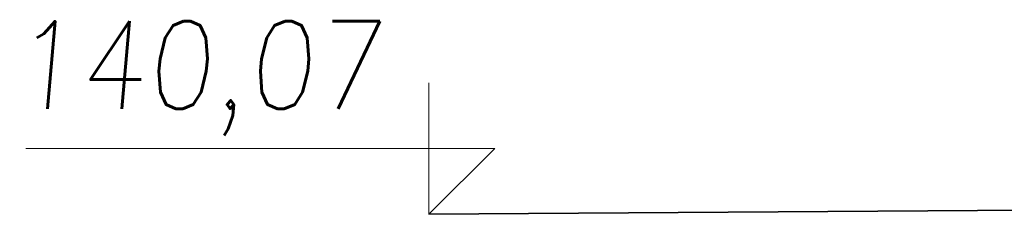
# Model space of a CAD drawing. Extents: x 64716 to 7565828, y -87108 to 5881792.
# Tile 49 of 160: x 91755 to 93439, y -1979 to -1645. Entities that reach past the tile are written whole.
import ezdxf

# ---------------------------------------------------------------- set-up
doc = ezdxf.new("R2010")
doc.units = 0
doc.header["$MEASUREMENT"] = 0
doc.layers.add('gruby', color=7, linetype='Continuous', lineweight=35)
doc.layers.add('LINII OPIS', color=7, linetype='Continuous', lineweight=9)
doc.layers.add('xxOś 2_rysunek_Widok ogólny_Dimension_', color=7, linetype='Continuous')
doc.styles.add('RBCS_dim1', font='simplex.shx', dxfattribs={"width": 0.9, "oblique": 5, "height": 3})

msp = doc.modelspace()

# ---------------------------------------------------------------- linework, layer by layer
at = {"layer": 'gruby', "elevation": 0}
msp.add_lwpolyline([(92455, -1978.5), (107205, -1878.5), (121955, -1978.5)], dxfattribs=at)
at = {"layer": 'LINII OPIS'}
for p, q in [((92455, -1753.5, 0), (92455, -1978.5, 0)), ((92455, -1753.5, 0), (92455, -1978.5, 0)), ((92455, -1866, 0), (91765.5, -1866, 0)), ((92455, -1866, 0), (91907.5, -1866, 0)), ((92455, -1978.5, 0), (92567.5, -1866, 0)), ((92567.5, -1866, 0), (92455, -1866, 0)), ((92455, -1978.5, 0), (92567.5, -1866, 0)), ((92567.5, -1866, 0), (92455, -1866, 0))]:
    msp.add_line(p, q, dxfattribs=at)

# ---------------------------------------------------------------- texts
at = {"layer": 'xxOś 2_rysunek_Widok ogólny_Dimension_', "color": 6, "style": 'RBCS_dim1', "oblique": 5, "width": 0.9}
msp.add_text('140,07', height=150, dxfattribs=at).set_placement((91738.7, -1797.8, 0))

doc.saveas('drawing.dxf')
